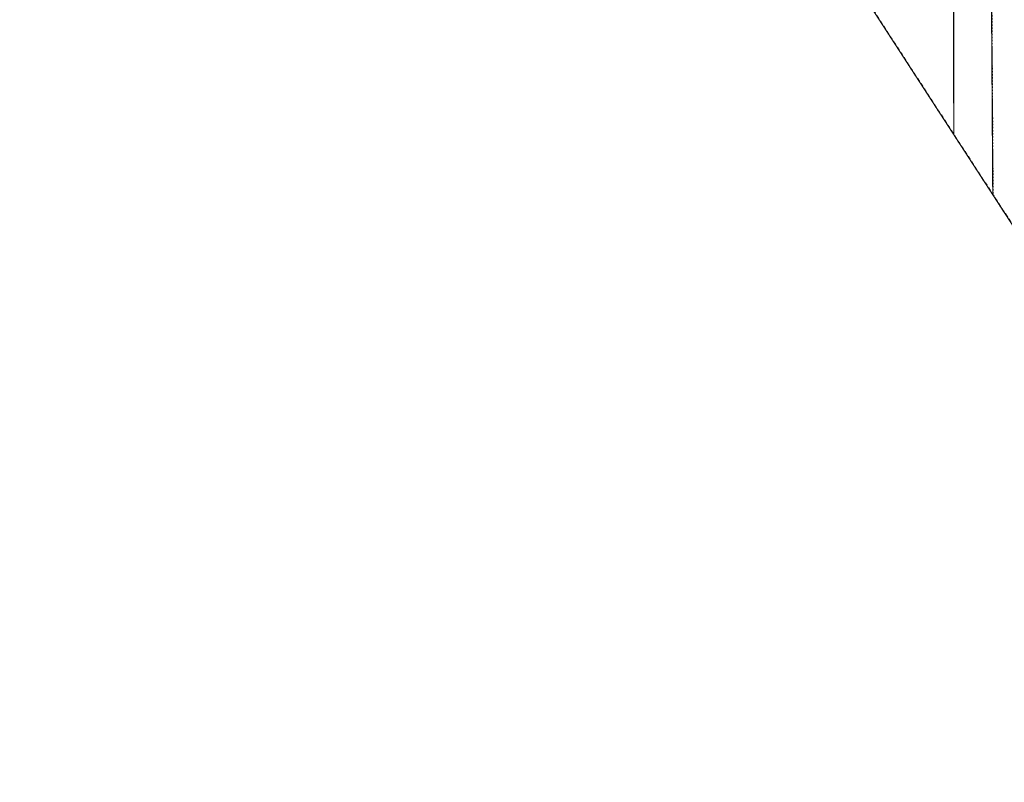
# Model space of a CAD drawing. Header units: millimetres. Extents: x -129091 to 155785, y -48843 to 227918.
# Tile 1 of 18: x -120995 to -41805, y -48774 to 12575. Entities that reach past the tile are written whole.
import ezdxf

# ---------------------------------------------------------------- set-up
doc = ezdxf.new("R2010")
doc.units = ezdxf.units.MM
doc.header["$LTSCALE"] = 100
for name, pattern in [('BORDER', [44.45, 12.7, -6.35, 12.7, -6.35, 0, -6.35]), ('HIDDEN', [5, 2.5, -2.5]), ('HIDDEN2', [2.5, 1, -1.5])]:
    doc.linetypes.add(name, pattern=pattern)
for name, color, linetype in [('T--L9000_PERCEEL', 6, 'BORDER'), ('T--L9042_Groenvoorziening', 92, 'HIDDEN2'), ('T--L9043_ONDERSTEUNENDWATERDEEL', 7, 'Continuous'), ('T--L9043_WATERDEEL', 5, 'Continuous'), ('X--T$7--_RASTERVERDELING', 8, 'HIDDEN')]:
    doc.layers.add(name, color=color, linetype=linetype)

msp = doc.modelspace()

# ---------------------------------------------------------------- linework, layer by layer
at = {"layer": 'T--L9000_PERCEEL', "const_width": 100, "flags": 128}
msp.add_lwpolyline([(-22681, -2484), (-31488, 10663), (-108869, 126822), (-120926, 118998), (-22581, -32556), (-22652, -11723), (-22681, -2484)], dxfattribs=at)
at = {"layer": 'T--L9042_Groenvoorziening', "flags": 128}
msp.add_lwpolyline([(-40827, -4438), (-40884, 16817), (-41047, 77842), (-41150, 81879), (-41497, 85901), (-42089, 89894), (-42921, 93845), (-43992, 97738), (-45297, 101559), (-46832, 105293), (-47414, 106560), (-48023, 107813), (-48657, 109055), (-49318, 110283), (-50004, 111497), (-50716, 112695), (-51452, 113879), (-53941, 117609), (-64104, 132839), (-64577, 133401), (-65088, 133927), (-65636, 134416), (-66217, 134863), (-66830, 135268), (-67470, 135627), (-68134, 135940), (-68819, 136205), (-69522, 136419), (-70237, 136583), (-70963, 136695), (-71695, 136754), (-72429, 136761), (-73162, 136714), (-73889, 136615), (-73108, 134742), (-72394, 134805), (-71677, 134804), (-70947, 134736), (-70324, 134631), (-69723, 134473), (-69139, 134262), (-68575, 134000), (-68030, 133683), (-65877, 131927), (-65134, 130896), (-62490, 127038), (-58670, 121346), (-56705, 116920), (-53722, 112494), (-52526, 110548), (-51398, 108561), (-50338, 106538), (-49347, 104479), (-48428, 102388), (-47580, 100266), (-46805, 98117), (-45939, 95387), (-45189, 92622), (-44558, 89828), (-44049, 87009), (-43661, 84171), (-43393, 81320), (-43249, 78459), (-42727, -1509), (-40827, -4438)], dxfattribs=at)
at = {"layer": 'T--L9043_ONDERSTEUNENDWATERDEEL', "const_width": 100, "flags": 128}
msp.add_lwpolyline([(-45973, 74195), (-45864, 3324), (-42727, -1509), (-43249, 78459)], dxfattribs=at)
at = {"layer": 'T--L9043_WATERDEEL', "const_width": 100, "flags": 128}
msp.add_lwpolyline([(-52402, 13400), (-45864, 3324), (-45973, 74195)], dxfattribs=at)
at = {"layer": 'X--T$7--_RASTERVERDELING', "flags": 128}
msp.add_lwpolyline([(155715, 60096), (46846, 227868), (-120926, 118998), (-12056, -48774), (155715, 60096)], dxfattribs=at)

doc.saveas('drawing.dxf')
